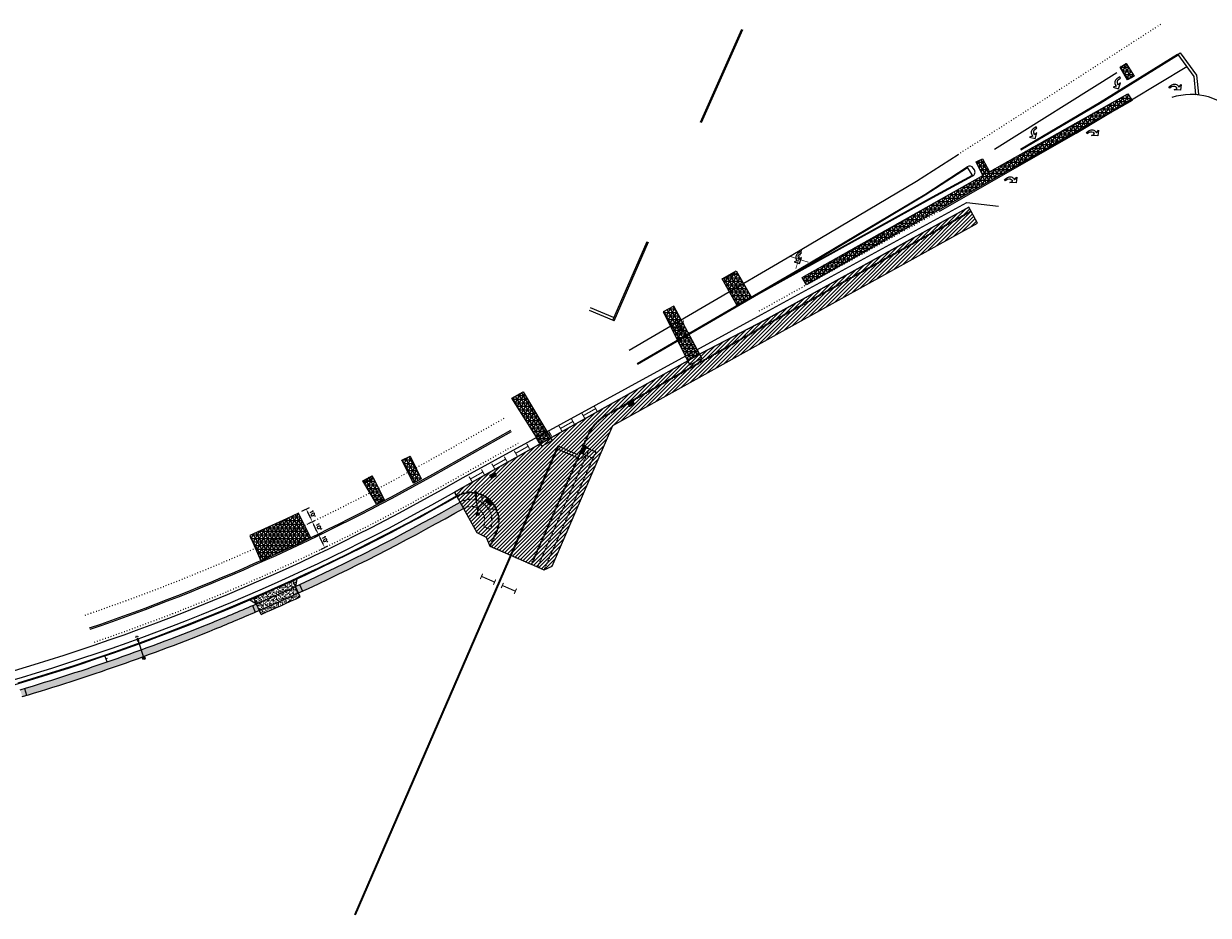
# Model space of a CAD drawing. Extents: x 1490373 to 1513910, y 649283 to 656452.
# Tile 5 of 6: x 1512646 to 1513475, y 652676 to 653300. Entities that reach past the tile are written whole.
import ezdxf

# ---------------------------------------------------------------- set-up
doc = ezdxf.new("R2010")
doc.units = 0
doc.header["$MEASUREMENT"] = 0
doc.header["$PDMODE"] = 34
doc.header["$PDSIZE"] = 0.004
for name, pattern in [('HIDDEN', [0.375, 0.25, -0.125]), ('HIDDEN2', [0.1875, 0.125, -0.0625]), ('motdrum25', [0]), ('pavement_dash', [2, 0.5, -1.5])]:
    doc.linetypes.add(name, pattern=pattern)
for name, color, linetype in [('E-CHANNELIZING', 110, 'Continuous'), ('E-DOUBLEYELLOW', 50, 'Continuous'), ('E-EDGELINE', 110, 'Continuous'), ('E-LANEARROW', 110, 'Continuous'), ('E-LANELINE', 110, 'Continuous'), ('E-MISC', 51, 'Continuous'), ('E-STOPLINE', 110, 'Continuous'), ('MOT-DRUMS', 1, 'Continuous'), ('MOT-WORKAREA', 247, 'Continuous'), ('P-CONCRETEAREA', 252, 'Continuous'), ('P-CURB', 6, 'Continuous'), ('P-DRIVE', 1, 'Continuous'), ('P-FULLDEPTHREPAIR', 252, 'Continuous'), ('P-LIGHT-COBRAHEAD', 1, 'Continuous'), ('P-PAVEMENT', 6, 'Continuous'), ('P-SAWCUT', 3, 'Continuous'), ('P-SIGN', 3, 'Continuous'), ('P-STORM-DISPLAY', 5, 'Continuous'), ('P-TREEREMOVAL', 1, 'Continuous'), ('P-WALK', 4, 'Continuous'), ('SIGN', 7, 'Continuous')]:
    doc.layers.add(name, color=color, linetype=linetype)
doc.styles.get("Standard").update_dxf_attribs({"font": 'simplex.shx'})
doc.dimstyles.new('COEC', dxfattribs={"dimscale": 13.9, "dimtxt": 0.18, "dimasz": 0.18, "dimexe": 0.18, "dimexo": 0.0625, "dimgap": 0.09, "dimtad": 1, "dimzin": 0, "dimdsep": 46, "dimtxsty": 'Standard', "dimcen": 0.09, "dimclrd": 256, "dimclre": 256, "dimclrt": 256, "dimaunit": 1, "dimadec": 4, "dimazin": 0, "dimtfac": 1, "dimtofl": 0, "dimtmove": 0, "dimatfit": 3, "dimfxl": 1, "dimtolj": 1, "dimtzin": 0, "dimlwd": -1, "dimlwe": -1, "dimarcsym": 0})

# ---------------------------------------------------------------- blocks, each defined once
blk = doc.blocks.new('941')
at = {"lineweight": 0}
for p, q in [((0.018, 0.203), (-0.158, 0.07)), ((-0.158, 0.07), (-0.046, 0.086)), ((-0.046, 0.086), (-0.046, 0.051)), ((0.146, 0.053), (0.018, 0.203)), ((0.034, 0.053), (0.034, 0.086)), ((0.034, 0.086), (0.146, 0.053)), ((0.034, 0.053), (0.034, 0.053)), ((-0.161, -0.064), (-0.254, -0.064)), ((-0.254, -0.064), (-0.254, -0.114)), ((-0.254, -0.114), (-0.13, -0.114))]:
    blk.add_line(p, q, dxfattribs=at)
for centre, radius, end in [((-0.161, 0.051), 0.115, 0), ((-0.13, 0.05), 0.164, 0.9085)]:
    blk.add_arc(centre, radius, 270, end, dxfattribs=at)
blk = doc.blocks.new('COBRAHEAD')
at = {"layer": 'P-LIGHT-COBRAHEAD'}
h = blk.add_hatch(color=256, dxfattribs=at)
edge = h.paths.add_edge_path()
edge.add_ellipse((1508880.94, 651840.29), major_axis=(0.88, -1.55), ratio=0.5, start_angle=0, end_angle=360)
h = blk.add_hatch(color=256, dxfattribs=at)
h.dxf.hatch_style = 1
edge = h.paths.add_edge_path()
edge.add_arc((1508887.25, 651828.68), 1, 0, 360)
at = {"layer": 'P-LIGHT-COBRAHEAD', "flags": 128}
for points, elevation in [([(1508879.15, 651841.87), (1508879.36, 651843.12), (1508880.54, 651842.67)], 129.62), ([(1508880.08, 651841.85), (1508887.25, 651828.68)], 64.81)]:
    blk.add_lwpolyline(points, dxfattribs=dict(at, elevation=elevation))
at = {"layer": 'P-LIGHT-COBRAHEAD'}
blk.add_circle((1508887.25, 651828.68), 1, dxfattribs=at)
blk = doc.blocks.new('*D411')
at = {"layer": 'Defpoints', "color": 0, "transparency": 16777216}
for p in [(1512848.33, 652940.89), (1512851.95, 652942.62), (1512852.66, 652931.87)]:
    blk.add_point(p, dxfattribs=at)
at = {"layer": 'SIGN', "transparency": 16777216}
for p, q in [((1512849.24, 652941.32), (1512854.2, 652943.71)), ((1512855.19, 652935.86), (1512853.03, 652940.37)), ((1512853.56, 652932.31), (1512858.53, 652934.69))]:
    blk.add_line(p, q, dxfattribs=at)
for points in [[(1512853.41, 652940.55), (1512852.66, 652940.19), (1512851.95, 652942.62)], [(1512855.57, 652936.04), (1512854.82, 652935.68), (1512856.28, 652933.61)]]:
    blk.add_solid(points, dxfattribs=at)
at = {"layer": 'SIGN', "transparency": 16777216, "insert": (1512856.36, 652939.19), "char_height": 2.5, "attachment_point": 5, "rotation": 295.6363}
blk.add_mtext("\\A1;10'", dxfattribs=at)
blk = doc.blocks.new('*D412')
at = {"layer": 'Defpoints', "color": 0, "transparency": 16777216}
for p in [(1512844.04, 652949.92), (1512847.62, 652951.64), (1512848.33, 652940.89)]:
    blk.add_point(p, dxfattribs=at)
at = {"layer": 'SIGN', "transparency": 16777216}
for p, q in [((1512844.95, 652950.35), (1512849.88, 652952.72)), ((1512850.87, 652944.88), (1512848.7, 652949.39)), ((1512849.24, 652941.32), (1512854.2, 652943.71))]:
    blk.add_line(p, q, dxfattribs=at)
for points in [[(1512849.08, 652949.57), (1512848.33, 652949.21), (1512847.62, 652951.64)], [(1512851.24, 652945.06), (1512850.49, 652944.7), (1512851.95, 652942.62)]]:
    blk.add_solid(points, dxfattribs=at)
at = {"layer": 'SIGN', "transparency": 16777216, "insert": (1512852.03, 652948.21), "char_height": 2.5, "attachment_point": 5, "rotation": 295.6363}
blk.add_mtext("\\A1;10'", dxfattribs=at)
blk = doc.blocks.new('*D413')
at = {"layer": 'Defpoints', "color": 0, "transparency": 16777216}
for p in [(1512839.43, 652958.68), (1512843.34, 652960.56), (1512844.04, 652949.92)]:
    blk.add_point(p, dxfattribs=at)
at = {"layer": 'SIGN', "transparency": 16777216}
for p, q in [((1512840.33, 652959.11), (1512845.6, 652961.64)), ((1512846.54, 652953.89), (1512844.42, 652958.3)), ((1512844.95, 652950.35), (1512849.88, 652952.72))]:
    blk.add_line(p, q, dxfattribs=at)
for points in [[(1512844.8, 652958.48), (1512844.05, 652958.12), (1512843.34, 652960.56)], [(1512846.92, 652954.07), (1512846.17, 652953.71), (1512847.62, 652951.64)]]:
    blk.add_solid(points, dxfattribs=at)
at = {"layer": 'SIGN', "transparency": 16777216, "insert": (1512847.73, 652957.18), "char_height": 2.5, "attachment_point": 5, "rotation": 295.6363}
blk.add_mtext("\\A1;10'", dxfattribs=at)
blk = doc.blocks.new('370')
at = {"color": 0, "linetype": 'ByBlock'}
for p, q in [((0, 0.1), (0, -0.1)), ((0, 0), (0.063, 0))]:
    blk.add_line(p, q, dxfattribs=at)

msp = doc.modelspace()

# ---------------------------------------------------------------- hatches: boundary and pattern name
at = {"layer": 'MOT-WORKAREA'}
h = msp.add_hatch(dxfattribs=at)
h.set_pattern_fill('ANSI31', color=256, scale=15)
h.paths.add_polyline_path([(1512947.102, 652972.337), (1512948.821, 652969.288), (1512953.487, 652961.013), (1512962.659, 652944.172), (1512969.399, 652940.924), (1512971.936, 652934.602), (1513009.952, 652917.958), (1513015.559, 652920.568), (1513058.069, 653019.039), (1513170.49, 653081.645), (1513313.224, 653160.805), (1513307.079, 653171.885), (1513164.239, 653092.665), (1513119.482, 653069.53), (1512963.226, 652981.428)])
at = {"layer": 'P-CONCRETEAREA'}
h = msp.add_hatch(color=255, dxfattribs=at)
h.dxf.hatch_style = 1
edge = h.paths.add_edge_path()
edge.add_arc((1512228.597, 654232.282), 1458.4, 294.608408, 294.728464, ccw=False)
edge.add_line((1512835.895, 652906.341), (1512837.931, 652901.774))
edge.add_line((1512837.931, 652901.774), (1512840.764, 652903.075))
edge.add_arc((1512223.818, 654241.632), 1473.892, 294.745157, 299.398863)
edge.add_line((1512947.332, 652957.542), (1512953.487, 652961.013))
edge.add_line((1512953.487, 652961.013), (1512951.031, 652965.368))
edge.add_line((1512951.031, 652965.368), (1512944.876, 652961.898))
edge.add_arc((1512225.476, 654238.389), 1465.253, 294.739431, 299.404589, ccw=False)
h = msp.add_hatch(dxfattribs=at)
h.set_pattern_fill('AR-SAND', color=256)
h.set_pattern_definition([(37.5, (0, 0), (-0.0629933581, 1.926823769), [0, -1.52, 0, -1.7, 0, -1.625]), (7.5, (0, 0), (1.7697767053, 2.8221460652), [0, -0.82, 0, -1.37, 0, -0.525]), (327.5, (-1.23, 0), (3.1141418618, 0.0056590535), [0, -0.5, 0, -1.8, 0, -2.35]), (317.5, (-1.23, 0), (3.0061266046, 0.877675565), [0, -0.25, 0, -1.18, 0, -1.35])])
edge = h.paths.add_edge_path()
edge.add_arc((1512228.597, 654232.282), 1453.9, 293.309728, 293.427961, ccw=False)
edge.add_line((1512803.907, 652897.05), (1512808.493, 652894.13))
edge.add_line((1512808.493, 652894.13), (1512806.661, 652898.24))
edge = h.paths.add_edge_path()
edge.add_ellipse((1512820.997, 652906.071), major_axis=(-1.018, -1.018), ratio=1, start_angle=414.595693, end_angle=443.543627, ccw=False)
edge.add_arc((1512228.597, 654232.282), 1453.9, 293.427961, 294.055476, ccw=False)
edge.add_line((1512806.661, 652898.24), (1512808.493, 652894.13))
edge.add_arc((1512228.597, 654232.282), 1458.4, 293.429785, 294.472579)
edge.add_line((1512832.75, 652904.905), (1512832.471, 652904.925))
edge.add_line((1512832.471, 652904.925), (1512832.95, 652909.942))
edge.add_arc((1512228.597, 654232.282), 1453.9, 294.083843, 294.561975, ccw=False)
edge = h.paths.add_edge_path()
edge.add_arc((1512228.597, 654232.282), 1453.9, 294.561975, 294.610232, ccw=False)
edge.add_line((1512832.95, 652909.942), (1512832.471, 652904.925))
edge.add_line((1512832.471, 652904.925), (1512832.75, 652904.905))
edge.add_arc((1512228.597, 654232.282), 1458.4, 294.472579, 294.608408)
edge.add_line((1512835.895, 652906.341), (1512834.064, 652910.451))
edge = h.paths.add_edge_path()
edge.add_arc((1512228.597, 654232.282), 1453.9, 294.610232, 294.728464, ccw=False)
edge.add_line((1512834.064, 652910.451), (1512835.895, 652906.341))
edge.add_line((1512835.895, 652906.341), (1512836.79, 652911.704))
edge = h.paths.add_edge_path()
edge.add_arc((1512228.597, 654232.282), 1458.4, 294.472579, 294.608408, ccw=False)
edge.add_line((1512832.75, 652904.905), (1512836.661, 652904.623))
edge.add_line((1512836.661, 652904.623), (1512835.895, 652906.341))
edge = h.paths.add_edge_path()
edge.add_line((1512837.931, 652901.774), (1512836.661, 652904.623))
edge.add_line((1512836.661, 652904.623), (1512832.75, 652904.905))
edge.add_arc((1512228.597, 654232.282), 1458.4, 293.429785, 294.472579, ccw=False)
edge.add_line((1512808.493, 652894.13), (1512810.528, 652889.562))
edge.add_arc((1512228.597, 654232.282), 1463.4, 293.431798, 294.606394)
edge = h.paths.add_edge_path()
edge.add_line((1512828.28, 652894.108), (1512834.455, 652896.892))
edge.add_line((1512834.455, 652896.892), (1512839.152, 652899.033))
edge.add_line((1512839.152, 652899.033), (1512837.931, 652901.774))
edge.add_arc((1512228.597, 654232.282), 1463.4, 293.431798, 294.606394, ccw=False)
edge.add_line((1512810.528, 652889.562), (1512811.75, 652886.822))
edge.add_line((1512811.75, 652886.822), (1512816.429, 652888.86))
edge.add_line((1512816.429, 652888.86), (1512822.432, 652891.503))
edge.add_line((1512822.432, 652891.503), (1512828.28, 652894.108))
h.paths.add_polyline_path([(1512823.167, 652902.634), (1512823.644, 652901.507), (1512822.442, 652904.256)], flags=16)
h = msp.add_hatch(color=255, dxfattribs=at)
h.dxf.hatch_style = 1
edge = h.paths.add_edge_path()
edge.add_arc((1512228.597, 654232.282), 1458.4, 292.609241, 292.729298, ccw=False)
edge.add_arc((1512228.597, 654232.282), 1458.4, 292.118363, 292.609241, ccw=False)
edge.add_line((1512777.715, 652881.208), (1512779.598, 652876.576))
edge.add_arc((1512228.597, 654232.282), 1463.4, 292.118363, 292.607228)
edge.add_arc((1512228.597, 654232.282), 1463.4, 292.607228, 292.729298)
edge.add_line((1512794.022, 652882.528), (1512792.09, 652887.14))
edge = h.paths.add_edge_path()
edge.add_arc((1512228.597, 654232.282), 1458.4, 292.729298, 293.309728, ccw=False)
edge.add_line((1512792.09, 652887.14), (1512794.022, 652882.528))
edge.add_arc((1512228.597, 654232.282), 1463.4, 292.729298, 293.309728)
edge.add_line((1512807.666, 652888.326), (1512810.528, 652889.562))
edge.add_line((1512810.528, 652889.562), (1512808.493, 652894.13))
edge.add_arc((1513824.154, 650539.821), 2564.046, 113.335613, 113.4039)
h = msp.add_hatch(color=255, dxfattribs=at)
h.dxf.hatch_style = 1
edge = h.paths.add_edge_path()
edge.add_arc((1512228.597, 654232.282), 1458.4, 286.516433, 286.63649, ccw=False)
edge.add_line((1512643.206, 652834.058), (1512644.578, 652829.25))
edge.add_arc((1512228.597, 654232.282), 1463.4, 286.514419, 286.63649)
edge.add_line((1512647.566, 652830.139), (1512646.135, 652834.93))
edge = h.paths.add_edge_path()
edge.add_arc((1512228.597, 654232.282), 1458.4, 286.63649, 291.430618, ccw=False)
edge.add_line((1512646.135, 652834.93), (1512647.566, 652830.139))
edge.add_arc((1512228.597, 654232.282), 1463.4, 286.63649, 291.432632)
edge.add_arc((1512228.597, 654232.282), 1463.4, 291.432632, 292.118363)
edge.add_line((1512779.598, 652876.576), (1512777.715, 652881.208))
edge.add_arc((1512228.597, 654232.282), 1458.4, 291.430618, 292.118363, ccw=False)
at = {"layer": 'P-FULLDEPTHREPAIR'}
h = msp.add_hatch(dxfattribs=at)
h.set_pattern_fill('NET3', color=256, scale=20)
h.set_pattern_definition([(0, (273.7555, 149.8743), (0, 2.5), []), (60, (273.7555, 149.8743), (-2.1650635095, 1.25), []), (120, (273.7555, 149.8743), (-2.1650635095, -1.25), [])])
h.paths.add_polyline_path([(1513413.006, 653269.937), (1513418.181, 653260.991), (1513422.917, 653263.593), (1513417.16, 653272.568)])
h = msp.add_hatch(dxfattribs=at)
h.set_pattern_fill('NET3', color=256, scale=20)
h.set_pattern_definition([(0, (57.15, 5.7857), (0, 2.5), []), (60, (57.15, 5.7857), (-2.1650635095, 1.25), []), (120, (57.15, 5.7857), (-2.1650635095, -1.25), [])])
h.paths.add_polyline_path([(1513190.365, 653122.664), (1513193.445, 653117.596), (1513421.401, 653246.58), (1513418.363, 653251.174), (1513321.488, 653196.571), (1513316.742, 653205.831), (1513312.283, 653203.549), (1513316.979, 653194.03)])
h = msp.add_hatch(dxfattribs=at)
h.set_pattern_fill('NET3', color=256, scale=20)
h.paths.add_polyline_path([(1513134.372, 653121.604), (1513144.936, 653103.083), (1513154.775, 653109.03), (1513144.23, 653127.262)])
h = msp.add_hatch(dxfattribs=at)
h.set_pattern_fill('NET3', color=256, scale=20)
h.set_pattern_definition([(0, (-44.3452, -14.277), (0, 2.5), []), (60, (-44.3452, -14.277), (-2.1650635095, 1.25), []), (120, (-44.3452, -14.277), (-2.1650635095, -1.25), [])])
h.paths.add_polyline_path([(1513093.261, 653098.537), (1513110.386, 653064.401), (1513118.692, 653069.085), (1513100.603, 653102.606)])
h = msp.add_hatch(dxfattribs=at)
h.set_pattern_fill('NET3', color=256, scale=20)
h.paths.add_polyline_path([(1512987.367, 653038.122), (1513007.318, 653006.288), (1513014.504, 653010.341), (1512995.218, 653042.525)])
h = msp.add_hatch(dxfattribs=at)
h.set_pattern_fill('NET3', color=256, scale=20)
h.set_pattern_definition([(0, (26.257, 12.4837), (0, 2.5), []), (60, (26.257, 12.4837), (-2.1650635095, 1.25), []), (120, (26.257, 12.4837), (-2.1650635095, -1.25), [])])
h.paths.add_polyline_path([(1512910.226, 652994.752), (1512916.032, 652997.62), (1512923.813, 652981.775), (1512918.495, 652978.71)])
h = msp.add_hatch(dxfattribs=at)
h.set_pattern_fill('NET3', color=256, scale=20)
h.paths.add_polyline_path([(1512882.921, 652980.402), (1512889.502, 652983.888), (1512897.894, 652966.913), (1512892.584, 652964.175)])
h = msp.add_hatch(dxfattribs=at)
h.set_pattern_fill('NET3', color=256, scale=20)
h.paths.add_polyline_path([(1512811.674, 652924.297), (1512803.964, 652941.931), (1512837.945, 652957.54), (1512846.283, 652940.523)])
at = {"layer": 'P-STORM-DISPLAY'}
h = msp.add_hatch(color=256, dxfattribs=at)
h.dxf.hatch_style = 1
h.paths.add_polyline_path([(1513069.659, 653032.541), (1513072.635, 653034.219), (1513071.53, 653036.179), (1513068.554, 653034.501)])
h = msp.add_hatch(color=256, dxfattribs=at)
h.dxf.hatch_style = 1
h.paths.add_polyline_path([(1512975.092, 652985.508), (1512972.479, 652984.035), (1512973.216, 652982.728), (1512975.829, 652984.201)])
at = {"layer": 'P-WALK', "linetype": 'HIDDEN2'}
h = msp.add_hatch(dxfattribs=at)
h.set_pattern_fill('HEX', color=247)
h.set_pattern_definition([(0, (18.29794, -53.62139), (0, 0.216506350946), [0.125, -0.25]), (120, (18.29794, -53.62139), (-0.1875, -0.108253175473), [0.125, -0.25]), (60, (18.42294, -53.62139), (-0.1875, 0.108253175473), [0.125, -0.25])])
h.paths.add_polyline_path([(1513037.258, 652999.027), (1513039.263, 653003.607), (1513037.431, 653004.409), (1513035.426, 652999.829)])
h = msp.add_hatch(dxfattribs=at)
h.set_pattern_fill('HEX', color=247)
h.set_pattern_definition([(0, (-46.57871, -89.79286), (0, 0.216506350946), [0.125, -0.25]), (120, (-46.57871, -89.79286), (-0.1875, -0.108253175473), [0.125, -0.25]), (60, (-46.45371, -89.79286), (-0.1875, 0.108253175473), [0.125, -0.25])])
h.paths.add_polyline_path([(1512972.381, 652962.856), (1512973.789, 652964.276), (1512970.238, 652967.796), (1512968.854, 652966.417)])

# ---------------------------------------------------------------- linework, layer by layer
at = {"layer": 'E-CHANNELIZING', "flags": 128}
for points in [[(1513287.047, 653169.44), (1513382.196, 653223.637), (1513459.795, 653270.271)], [(1513325.053, 653212.491), (1513410.719, 653266.193)], [(1513069.472, 653071.843), (1513182.879, 653137.942), (1513270.446, 653190.204), (1513299.636, 653208.842)], [(1513075.011, 653062.34), (1513188.467, 653128.467), (1513276.225, 653180.843), (1513306.033, 653200.163)], [(1513075.263, 653061.908), (1513188.721, 653128.036), (1513276.49, 653180.419), (1513306.292, 653199.735)]]:
    msp.add_lwpolyline(points, dxfattribs=at)
at = {"layer": 'E-DOUBLEYELLOW', "flags": 128}
for points in [[(1513119.335, 653231.417), (1513148.259, 653296.493)], [(1513119.945, 653231.147), (1513148.869, 653296.223)], [(1513343.278, 653212.497), (1513398.589, 653245.237), (1513453.269, 653279.019)], [(1513343.618, 653211.923), (1513398.934, 653244.666), (1513453.619, 653278.451)]]:
    msp.add_lwpolyline(points, dxfattribs=at)
at = {"layer": 'E-DOUBLEYELLOW'}
for points in [[(1513019.399, 653004.779), (1512877.045, 652676.365)], [(1513020.009, 653004.511), (1512877.657, 652676.099)]]:
    msp.add_lwpolyline(points, dxfattribs=at)
at = {"layer": 'E-EDGELINE'}
msp.add_arc((1513462.694, 653206.965), 43.807, 39.981675, 108.050816, dxfattribs=at)
at = {"layer": 'E-LANELINE', "linetype": 'pavement_dash', "flags": 128}
for points in [[(1513299.636, 653208.842), (1513334.496, 653231.1), (1513376.668, 653258.156), (1513442.032, 653300.353)], [(1513160.429, 653099.254), (1513167.363, 653103.077), (1513287.047, 653169.44), (1513287.047, 653169.44), (1513287.047, 653169.44)]]:
    msp.add_lwpolyline(points, dxfattribs=at)
at = {"layer": 'E-LANELINE', "flags": 128}
for points in [[(1513132.49, 653095.841), (1513162.282, 653112.266), (1513281.953, 653178.621), (1513309.886, 653193.792)], [(1513155.118, 653108.887), (1513162.04, 653112.704), (1513281.713, 653179.06), (1513309.627, 653194.22)], [(1513309.886, 653193.792), (1513306.033, 653200.163)], [(1513310.972, 653198.06), (1513310.183, 653199.278)], [(1513057.868, 653092.802), (1513081.974, 653147.92)], [(1513058.784, 653092.402), (1513082.89, 653147.52)], [(1513058.784, 653092.402), (1513041.539, 653099.584)], [(1513059.553, 653094.248), (1513042.308, 653101.431)], [(1513018.603, 653002.944), (1513032.428, 652996.891)], [(1513019.399, 653004.779), (1513033.231, 652998.723)]]:
    msp.add_lwpolyline(points, dxfattribs=at)
at = {"layer": 'E-LANELINE', "linetype": 'pavement_dash', "flags": 128}
for points in [[(1512688.698, 652886.351, 0.0460339), (1512927.195, 652993.257), (1512981.862, 653024.08)], [(1512695.168, 652867.427, 0.0460339), (1512937.018, 652975.835), (1512991.685, 653006.658)]]:
    msp.add_lwpolyline(points, format="xyb", dxfattribs=at)
at = {"layer": 'E-LANELINE', "flags": 128}
for points in [[(1512691.771, 652877.362, 0.0460339), (1512931.861, 652984.982), (1512986.528, 653015.804)], [(1512692.095, 652876.416, 0.0460339), (1512932.352, 652984.11), (1512987.019, 653014.933)]]:
    msp.add_lwpolyline(points, format="xyb", dxfattribs=at)
at = {"layer": 'E-LANELINE'}
for centre, start, end in [((1513307.665, 653197.646), 32.949472, 122.949472), ((1513308.454, 653196.428), 298.507144, 32.949472)]:
    msp.add_arc(centre, 3, start, end, dxfattribs=at)
at = {"layer": 'E-MISC', "flags": 128}
for points in [[(1513418.181, 653260.991), (1513413.006, 653269.937), (1513417.16, 653272.568), (1513422.917, 653263.593)], [(1513154.775, 653109.03), (1513144.936, 653103.083), (1513134.372, 653121.604), (1513144.23, 653127.262)], [(1513111.862, 653061.458), (1513120.298, 653066.109), (1513100.603, 653102.606), (1513093.261, 653098.537)], [(1512987.367, 653038.122), (1512995.218, 653042.525), (1513015.608, 653008.499), (1513008.435, 653004.506)], [(1512910.226, 652994.752), (1512916.032, 652997.62), (1512923.813, 652981.775), (1512918.495, 652978.71)], [(1512882.921, 652980.402), (1512889.501, 652983.89), (1512897.894, 652966.913), (1512892.584, 652964.175)], [(1512811.674, 652924.297), (1512838.251, 652936.359), (1512846.283, 652940.523), (1512837.945, 652957.54), (1512829.508, 652953.754), (1512803.964, 652941.931), (1512804.483, 652940.429)]]:
    msp.add_lwpolyline(points, close=True, dxfattribs=at)
at = {"layer": 'E-MISC'}
for points in [[(1513321.488, 653196.571), (1513418.363, 653251.174), (1513421.401, 653246.58), (1513193.445, 653117.596)], [(1513193.445, 653117.596), (1513190.365, 653122.664), (1513316.979, 653194.03), (1513312.283, 653203.549), (1513316.742, 653205.831), (1513321.488, 653196.571)]]:
    msp.add_lwpolyline(points, dxfattribs=at)
at = {"layer": 'E-STOPLINE'}
for p, q in [((1513453.505, 653278.764), (1513455.123, 653279.938)), ((1513465.86, 653250.819), (1513467.85, 653251.015))]:
    msp.add_line(p, q, dxfattribs=at)
at = {"layer": 'E-STOPLINE', "flags": 128}
for points in [[(1513453.505, 653278.764), (1513464.609, 653263.46), (1513465.86, 653250.819)], [(1513455.123, 653279.938), (1513466.546, 653264.196), (1513467.85, 653251.015)]]:
    msp.add_lwpolyline(points, dxfattribs=at)
at = {"layer": 'MOT-DRUMS', "linetype": 'motdrum25', "ltscale": 0.05, "flags": 128}
msp.add_lwpolyline([(1511349.377, 652768.636), (1512259.658, 652788.216, 0.1235966), (1512938, 652974.093), (1512953.214, 652982.671), (1513161.934, 653096.651), (1513305.605, 653175.075), (1513327.886, 653172.498)], format="xyb", dxfattribs=at)
at = {"layer": 'MOT-DRUMS', "const_width": 0.75, "flags": 128}
for points in [[(1513036.249, 653027.664), (1513038.214, 653024.18)], [(1513037.232, 653025.922), (1513045.942, 653030.834)], [(1513044.96, 653032.576), (1513046.925, 653029.091)], [(1513021.297, 653016.926), (1513030.008, 653021.838)], [(1513029.026, 653023.58), (1513030.99, 653020.096)], [(1513005.453, 653008.29), (1513014.164, 653013.202)], [(1513013.181, 653014.944), (1513015.146, 653011.46)], [(1513020.315, 653018.669), (1513022.279, 653015.184)], [(1512989.968, 652999.564), (1512998.679, 653004.476)], [(1512997.697, 653006.218), (1512999.661, 653002.734)], [(1513004.47, 653010.033), (1513006.435, 653006.548)], [(1512974.214, 652990.569), (1512982.925, 652995.48)], [(1512981.942, 652997.222), (1512983.907, 652993.738)], [(1512988.986, 653001.307), (1512990.951, 652997.822)], [(1512958.28, 652981.573), (1512966.99, 652986.484)], [(1512966.008, 652988.226), (1512967.973, 652984.742)], [(1512973.232, 652992.311), (1512975.196, 652988.826)], [(1512957.297, 652983.315), (1512959.262, 652979.83)], [(1512966.829, 652915.239), (1512965.225, 652911.575)], [(1512966.027, 652913.407), (1512975.187, 652909.397)], [(1512975.99, 652911.229), (1512974.385, 652907.565)], [(1512981.407, 652908.857), (1512979.803, 652905.193)], [(1512980.605, 652907.025), (1512989.765, 652903.014)], [(1512990.568, 652904.846), (1512988.963, 652901.182)]]:
    msp.add_lwpolyline(points, dxfattribs=at)
at = {"layer": 'MOT-WORKAREA', "flags": 128}
for points in [[(1512947.102, 652972.337), (1512948.821, 652969.288), (1512953.487, 652961.013), (1512962.659, 652944.172), (1512969.399, 652940.924), (1512971.936, 652934.602), (1513009.952, 652917.958), (1513015.559, 652920.568), (1513058.069, 653019.039), (1513170.49, 653081.645), (1513313.224, 653160.805), (1513307.079, 653171.885), (1513164.239, 653092.665), (1513119.482, 653069.53), (1512963.226, 652981.428), (1512947.102, 652972.337)], [(1513313.224, 653160.805), (1513307.079, 653171.885)], [(1513170.49, 653081.645), (1513313.224, 653160.805)]]:
    msp.add_lwpolyline(points, dxfattribs=at)
at = {"layer": 'P-CURB', "linetype": 'HIDDEN2'}
for p, q in [((1513001.249, 652921.768), (1513040.771, 653012.038)), ((1512971.936, 652934.602), (1512976.261, 652944.482))]:
    msp.add_line(p, q, dxfattribs=at)
at = {"layer": 'P-CURB', "linetype": 'HIDDEN2', "flags": 128}
for points in [[(1513165.984, 653089.631), (1513308.777, 653168.824)], [(1513165.689, 653090.159), (1513165.939, 653089.726)], [(1512972.394, 652934.401), (1512971.936, 652934.602)], [(1513001.249, 652921.768), (1513000.791, 652921.968)]]:
    msp.add_lwpolyline(points, dxfattribs=at)
at = {"layer": 'P-CURB', "flags": 128}
msp.add_lwpolyline([(1513308.534, 653169.261), (1513308.777, 653168.824)], dxfattribs=at)
at = {"layer": 'P-CURB', "linetype": 'HIDDEN2'}
msp.add_lwpolyline([(1513053.306, 653025.904), (1513122.183, 653064.739, 0.0027342), (1513165.939, 653089.726, 0.0027342)], format="xyb", dxfattribs=at)
at = {"layer": 'P-CURB'}
msp.add_lwpolyline([(1511352.968, 652759.211), (1512259.863, 652778.718, 0.1235966), (1512942.666, 652965.818), (1512948.821, 652969.288)], format="xyb", dxfattribs=at)
at = {"layer": 'P-CURB', "linetype": 'HIDDEN2'}
for centre, radius, start, end in [((1513067.794, 653000.207), 29.5, 119.415556, 156.355606), ((1512958.398, 652952.302), 19.5, 336.355606, 119.415556)]:
    msp.add_arc(centre, radius, start, end, dxfattribs=at)
at = {"layer": 'P-DRIVE', "flags": 128}
for points in [[(1512836.79, 652911.704), (1512835.895, 652906.341)], [(1512836.79, 652911.704), (1512836.586, 652912.16)], [(1512839.152, 652899.033), (1512833.86, 652910.908)], [(1512803.907, 652897.05), (1512803.704, 652897.507)], [(1512803.907, 652897.05), (1512808.493, 652894.13)], [(1512811.75, 652886.822), (1512806.458, 652898.697)]]:
    msp.add_lwpolyline(points, dxfattribs=at)
at = {"layer": 'P-DRIVE'}
msp.add_lwpolyline([(1512810.528, 652889.562, 0.0051252), (1512837.931, 652901.774, 0.001829)], format="xyb", dxfattribs=at)
for radius, start, end in [(1458.4, 293.429785, 294.608408), (1466.4, 293.433, 294.605193)]:
    msp.add_arc((1512228.597, 654232.282), radius, start, end, dxfattribs=at)
at = {"layer": 'P-FULLDEPTHREPAIR', "flags": 128}
for points in [[(1513134.372, 653121.604), (1513144.936, 653103.083), (1513154.775, 653109.03), (1513145.163, 653125.651), (1513134.372, 653121.604)], [(1512883.861, 652978.824), (1512890.325, 652982.224), (1512897.894, 652966.913), (1512892.584, 652964.175), (1512883.861, 652978.824)]]:
    msp.add_lwpolyline(points, dxfattribs=at)
at = {"layer": 'P-PAVEMENT', "linetype": 'HIDDEN2'}
for p, q in [((1513000.791, 652921.968), (1513040.313, 653012.239)), ((1512972.394, 652934.401), (1512976.719, 652944.281))]:
    msp.add_line(p, q, dxfattribs=at)
at = {"layer": 'P-PAVEMENT', "linetype": 'HIDDEN2', "flags": 128}
msp.add_lwpolyline([(1513165.741, 653090.068), (1513308.534, 653169.261)], dxfattribs=at)
at = {"layer": 'P-PAVEMENT', "linetype": 'HIDDEN2'}
msp.add_lwpolyline([(1513053.06, 653026.339), (1513121.938, 653065.175, 0.0027342), (1513165.689, 653090.159)], format="xyb", dxfattribs=at)
at = {"layer": 'P-PAVEMENT'}
msp.add_lwpolyline([(1512641.834, 652838.866, 0.0563337), (1512942.42, 652966.253), (1512948.576, 652969.724)], format="xyb", dxfattribs=at)
at = {"layer": 'P-PAVEMENT', "linetype": 'HIDDEN2'}
for centre, radius, start, end in [((1513067.794, 653000.207), 30, 119.415556, 156.355606), ((1512958.398, 652952.302), 20, 336.355606, 119.415556)]:
    msp.add_arc(centre, radius, start, end, dxfattribs=at)
at = {"layer": 'P-SAWCUT', "linetype": 'HIDDEN2', "flags": 128}
for points in [[(1513164.239, 653092.665), (1513307.079, 653171.885)], [(1512972.394, 652934.401), (1513000.791, 652921.968)]]:
    msp.add_lwpolyline(points, dxfattribs=at)
at = {"layer": 'P-SAWCUT', "flags": 128}
for points in [[(1513308.534, 653169.261), (1513307.079, 653171.885)], [(1512948.821, 652969.288), (1512947.102, 652972.337)]]:
    msp.add_lwpolyline(points, dxfattribs=at)
at = {"layer": 'P-SAWCUT', "linetype": 'HIDDEN2'}
for points in [[(1512963.226, 652981.428), (1513119.482, 653069.53), (1513164.239, 653092.665)], [(1512947.102, 652972.337), (1512963.226, 652981.428)]]:
    msp.add_lwpolyline(points, dxfattribs=at)
at = {"layer": 'P-SAWCUT'}
msp.add_lwpolyline([(1512259.787, 652782.217, 0.1235966), (1512940.947, 652968.867), (1512947.102, 652972.337)], format="xyb", dxfattribs=at)
at = {"layer": 'P-STORM-DISPLAY', "linetype": 'HIDDEN', "ltscale": 0.05, "elevation": 1546.647, "flags": 128}
for points in [[(1513071.379, 653036.955), (1513067.968, 653035.032)], [(1513071.379, 653036.955), (1513072.976, 653034.124)], [(1513067.968, 653035.032), (1513069.564, 653032.201)], [(1513072.976, 653034.124), (1513069.564, 653032.201)]]:
    msp.add_lwpolyline(points, dxfattribs=at)
at = {"layer": 'P-STORM-DISPLAY', "flags": 128}
for points, elevation in [([(1513071.284, 653036.615), (1513068.308, 653034.937)], 1546.647), ([(1513071.53, 653036.179), (1513068.554, 653034.501)], 1546.647), ([(1513071.284, 653036.615), (1513072.635, 653034.219)], 1546.647), ([(1513068.308, 653034.937), (1513069.659, 653032.541)], 1546.647), ([(1513072.635, 653034.219), (1513069.659, 653032.541)], 1546.647), ([(1512971.798, 652984.225), (1512975.282, 652986.189)], 781.142), ([(1512976.51, 652984.011), (1512975.282, 652986.189)], 781.142), ([(1512973.026, 652982.047), (1512971.798, 652984.225)], 781.142), ([(1512972.479, 652984.035), (1512975.092, 652985.508)], 781.142), ([(1512973.216, 652982.728), (1512972.479, 652984.035)], 781.142), ([(1512973.026, 652982.047), (1512976.51, 652984.011)], 781.142), ([(1512973.216, 652982.728), (1512975.829, 652984.201)], 781.142), ([(1512975.829, 652984.201), (1512975.092, 652985.508)], 781.142)]:
    msp.add_lwpolyline(points, dxfattribs=dict(at, elevation=elevation))
at = {"layer": 'P-TREEREMOVAL', "const_width": 0.5, "flags": 128}
for points in [[(1513194.734, 653133.35), (1513188.121, 653135.476), (1513181.508, 653137.601)], [(1513190.246, 653142.089), (1513188.121, 653135.476), (1513185.996, 653128.863)], [(1513112.074, 653083.907), (1513105.462, 653086.033), (1513098.849, 653088.158)], [(1513107.587, 653092.645), (1513105.462, 653086.033), (1513103.336, 653079.42)]]:
    msp.add_lwpolyline(points, dxfattribs=at)
at = {"layer": 'P-WALK', "linetype": 'HIDDEN2'}
msp.add_line((1513037.258, 652999.027), (1513039.263, 653003.607), dxfattribs=at)
for points in [[(1513005.372, 652919.963), (1513041.553, 653002.605)], [(1513009.952, 652917.958), (1513046.133, 653000.599)]]:
    msp.add_lwpolyline(points, dxfattribs=at)
at = {"layer": 'P-WALK', "linetype": 'HIDDEN2', "flags": 128}
for points in [[(1513036.973, 653004.61), (1513046.133, 653000.599)], [(1513037.374, 653005.526), (1513037.832, 653005.326)], [(1513037.832, 653005.326), (1513041.553, 653002.605)], [(1513032.962, 652995.449), (1513033.42, 652995.249)], [(1513033.42, 652995.249), (1513039.548, 652998.024)], [(1513034.968, 653000.03), (1513044.128, 652996.019)], [(1512966.125, 652970.749), (1512965.932, 652970.288), (1512967.036, 652964.566)], [(1512970.593, 652968.154), (1512963.44, 652960.938)], [(1512974.144, 652964.634), (1512966.991, 652957.418)], [(1512968.83, 652966.376), (1512972.381, 652962.856)], [(1512970.238, 652967.796), (1512973.789, 652964.276)], [(1512976.778, 652960.189), (1512976.318, 652959.991), (1512970.587, 652961.046)], [(1512967.559, 652948.292), (1512972.139, 652946.286)], [(1513005.372, 652919.963), (1513009.952, 652917.958)]]:
    msp.add_lwpolyline(points, dxfattribs=at)
at = {"layer": 'P-WALK', "flags": 128}
for points in [[(1512944.876, 652961.898), (1512951.031, 652965.368)], [(1512951.031, 652965.368), (1512953.487, 652961.013)], [(1512947.332, 652957.542), (1512953.487, 652961.013)], [(1512838.672, 652907.616), (1512840.764, 652903.075)], [(1512805.688, 652892.917), (1512807.666, 652888.326)], [(1512646.135, 652834.93), (1512647.566, 652830.139)]]:
    msp.add_lwpolyline(points, dxfattribs=at)
at = {"layer": 'P-WALK'}
for points in [[(1512837.931, 652901.774, 0.020987), (1512947.332, 652957.542)], [(1512779.598, 652876.576, 0.005731), (1512810.528, 652889.562, 0.0035979)], [(1512644.578, 652829.25, 0.0244567), (1512779.598, 652876.576, 0.021463)]]:
    msp.add_lwpolyline(points, format="xyb", dxfattribs=at)
for start, end in [(294.608408, 299.415556), (292.118363, 293.429785), (286.516433, 292.118363)]:
    msp.add_arc((1512228.597, 654232.282), 1458.4, start, end, dxfattribs=at)
at = {"layer": 'P-WALK', "linetype": 'HIDDEN2'}
for radius, start, end in [(15, 35.653712, 119.415556), (10, 30.770268, 119.415556), (10, 336.355606, 30.770268), (15, 336.355606, 35.653712)]:
    msp.add_arc((1512958.398, 652952.302), radius, start, end, dxfattribs=at)

# ---------------------------------------------------------------- block references
at = {"layer": 'E-LANEARROW'}
for p, xscale, yscale, zscale, rotation in [((1513409.873, 653258.414), 19.99999999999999, 19.99999999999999, 19.99999999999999, 214.0880785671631), ((1513452.679, 653257.004), -20, 19.99999999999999, 19.99999999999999, 213.1302404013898), ((1513351.414, 653223.401), 19.99999999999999, 19.99999999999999, 19.99999999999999, 216.122185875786), ((1513394.873, 653225.05), -19.99999999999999, 19.99999999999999, 19.99999999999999, 213.1641259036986), ((1513337.682, 653192.083), -20, 19.99999999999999, 19.99999999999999, 213.1571869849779), ((1513186.578, 653136.08), 20, 20, 20, 214.6184087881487), ((1513104.118, 653086.347), 20, 20, 20, 214.6184087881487)]:
    msp.add_blockref('941', p, dxfattribs=dict(at, xscale=xscale, yscale=yscale, zscale=zscale, rotation=rotation))
at = {"layer": 'P-LIGHT-COBRAHEAD'}
for p, rotation in [((-130590.86, 634228.196, -64.809), 337.2888689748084), ((-91399.381, 294538.735, -64.809), 349.2275631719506)]:
    msp.add_blockref('COBRAHEAD', p, dxfattribs=dict(at, rotation=rotation))
at = {"layer": 'P-SIGN', "xscale": 20, "yscale": 20, "zscale": 20, "rotation": 19.01895308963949}
msp.add_blockref('370', (1512703.128, 652855.622), dxfattribs=at)

# ---------------------------------------------------------------- dimensions: what is measured, and where the dimension line sits
at = {"layer": 'SIGN'}
for base, p1, p2, picture, middle in [((1512843.342, 652960.558), (1512844.044, 652949.922), (1512839.43, 652958.681), '*D413', (1512847.726, 652957.175)), ((1512847.623, 652951.639), (1512848.335, 652940.889), (1512844.044, 652949.922), '*D412', (1512852.029, 652948.208))]:
    dim = msp.add_linear_dim(base=base, p1=p1, p2=p2, angle=295.636304, text="10'", dimstyle='COEC', override={"dimscale": 20, "dimtxt": 0.125, "dimasz": 0.125, "dimexe": 0.125, "dimexo": 0.05, "dimgap": 0.05, "dimtmove": 1}, dxfattribs=at)
    dim.commit()
    dim.dimension.update_dxf_attribs({"geometry": picture, "text_midpoint": middle})
dim = msp.add_aligned_dim(p1=(1512852.661, 652931.874), p2=(1512848.335, 652940.889), distance=-4.009, text="10'", dimstyle='COEC', override={"dimscale": 20, "dimtxt": 0.125, "dimasz": 0.125, "dimexe": 0.125, "dimexo": 0.05, "dimgap": 0.05}, dxfattribs=at)
dim.commit()
dim.dimension.update_dxf_attribs({"geometry": '*D411', "text_midpoint": (1512856.356, 652939.192)})

doc.saveas('drawing.dxf')
